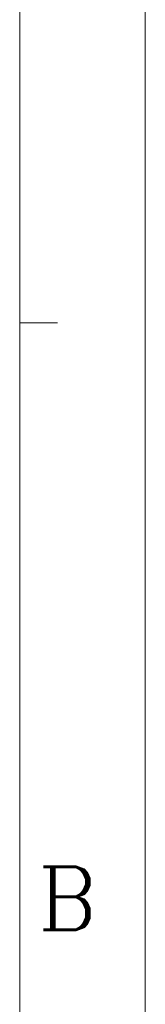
# Model space of a CAD drawing. Header units: inches. Extents: x -123 to 4816, y -2998 to 548.
# Tile 99 of 148: x 1753 to 1780, y -2622 to -2413. Entities that reach past the tile are written whole.
import ezdxf
from ezdxf.enums import TextEntityAlignment as Align

# ---------------------------------------------------------------- set-up
doc = ezdxf.new("R2010")
doc.units = ezdxf.units.IN
doc.header["$MEASUREMENT"] = 0
doc.layers.get('0').update_dxf_attribs({"lineweight": 0})
doc.styles.add('ROMANC', font='romanc')

msp = doc.modelspace()

# ---------------------------------------------------------------- linework, layer by layer
at = {"color": 4}
msp.add_line((1779.891, -2203.178), (1779.891, -2998.106), dxfattribs=at)
at = {"color": 3}
msp.add_line((1753.126, -2229.943), (1753.126, -2971.341), dxfattribs=at)
at = {"color": 2}
msp.add_line((1753.126, -2477.076), (1761.155, -2477.076), dxfattribs=at)
msp.add_line((1753.126, -2477.076), (1761.155, -2477.076), dxfattribs=at)

# ---------------------------------------------------------------- texts
at = {"color": 1, "style": 'ROMANC'}
msp.add_text('B', height=13.383, dxfattribs=at).set_placement((1763.363, -2599.495), align=Align.MIDDLE)
msp.add_text('B', height=13.383, dxfattribs=at).set_placement((1763.363, -2599.495), align=Align.MIDDLE)

doc.saveas('drawing.dxf')
